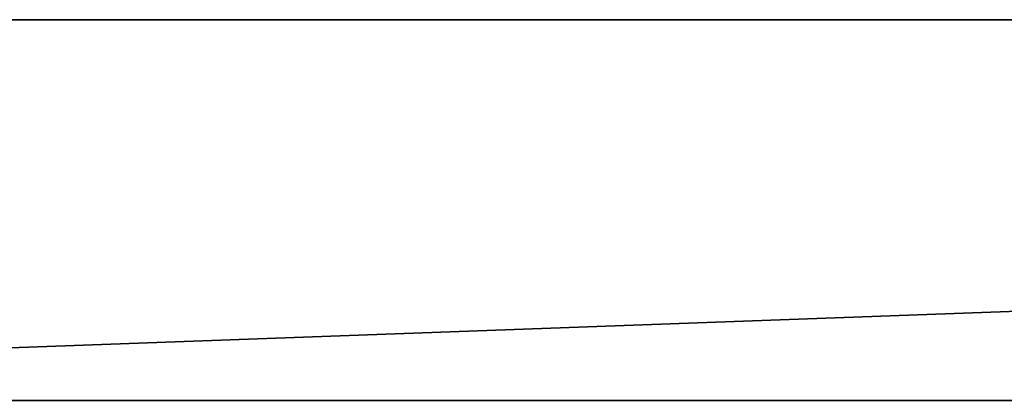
# Model space of a CAD drawing. Header units: inches. Extents: x 15 to 546804, y -66 to 267312.
# Tile 231 of 256: x 418370 to 418474, y 129386 to 129426. Entities that reach past the tile are written whole.
import ezdxf

# ---------------------------------------------------------------- set-up
doc = ezdxf.new("R2010")
doc.units = ezdxf.units.IN
doc.header["$MEASUREMENT"] = 0

msp = doc.modelspace()

# ---------------------------------------------------------------- linework, layer by layer
at = {"color": 7}
for p, q in [((418217.11, 129425.71, 2934.17), (419317.11, 129425.71, 2934.17)), ((419317.11, 129425.71, 310), (418217.11, 129425.71, 310)), ((418217.11, 129385.71, 2934.17), (419317.11, 129385.71, 2934.17)), ((419317.11, 129385.71, 310), (418217.11, 129385.71, 310))]:
    msp.add_line(p, q, dxfattribs=at)

# ---------------------------------------------------------------- meshes
mesh = msp.add_polyface(dxfattribs=at)
corners = [(419317.11, 129425.71, 2934.17), (418217.11, 129425.71, 310), (419317.11, 129425.71, 310), (418217.11, 129425.71, 2934.17)]
mesh.append_faces([[corners[k] for k in face] for face in [(2, 1, 0), (3, 0, 1)]], dxfattribs={"vtx1": -1, "color": 7})
mesh = msp.add_polyface(dxfattribs=at)
corners = [(419317.11, 129425.71, 2934.17), (418217.11, 129385.71, 2934.17), (418217.11, 129425.71, 2934.17), (419317.11, 129385.71, 2934.17)]
mesh.append_faces([[corners[k] for k in face] for face in [(2, 1, 0), (3, 0, 1)]], dxfattribs={"vtx1": -1, "color": 7})
mesh = msp.add_polyface(dxfattribs=at)
corners = [(418217.11, 129385.71, 310), (419317.11, 129425.71, 310), (418217.11, 129425.71, 310), (419317.11, 129385.71, 310)]
mesh.append_faces([[corners[k] for k in face] for face in [(2, 1, 0), (3, 0, 1)]], dxfattribs={"vtx1": -1, "color": 7})
mesh = msp.add_polyface(dxfattribs=at)
corners = [(418217.11, 129385.71, 310), (419317.11, 129385.71, 2934.17), (419317.11, 129385.71, 310), (418217.11, 129385.71, 2934.17)]
mesh.append_faces([[corners[k] for k in face] for face in [(2, 1, 0), (3, 0, 1)]], dxfattribs={"vtx1": -1, "color": 7})

doc.saveas('drawing.dxf')
